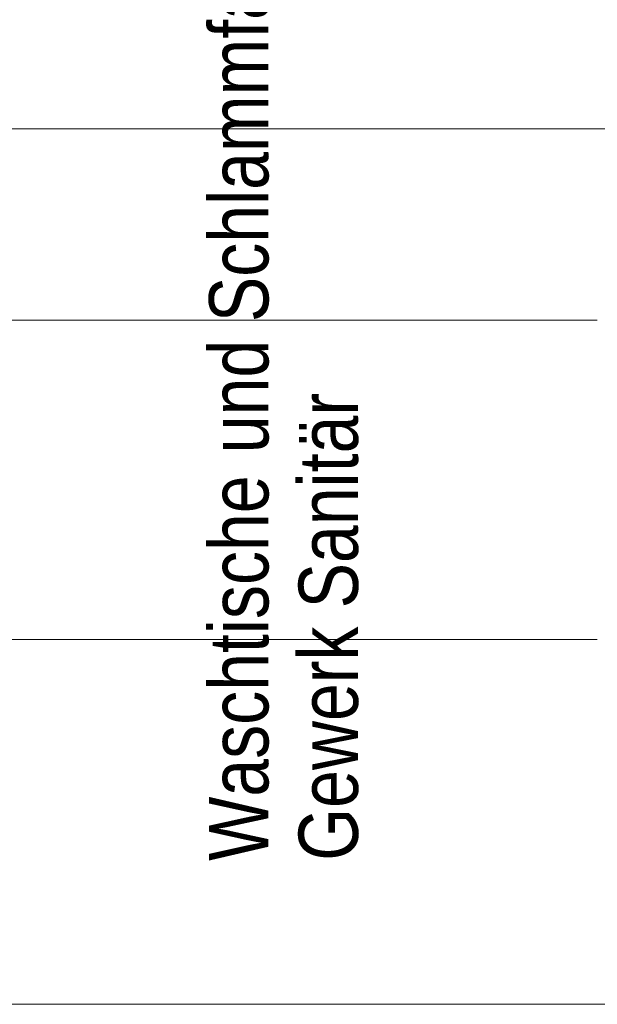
# Model space of a CAD drawing. Extents: x -620 to 300, y 62 to 1162.
# Tile 62 of 93: x -438 to -422, y 658 to 686. Entities that reach past the tile are written whole.
import ezdxf

# ---------------------------------------------------------------- set-up
doc = ezdxf.new("R2010")
doc.units = 0
doc.layers.get('0').update_dxf_attribs({"lineweight": 13})
doc.layers.add('30 -34 Innenwände- 11 Durchbruch', color=4, linetype='Continuous', lineweight=9, true_color=0x00ffff)
doc.layers.add('30 -35 Decken- 11 Durchbruch', color=5, linetype='Continuous', lineweight=15, true_color=0x0000ff)
doc.layers.add('40 -47 Nutzungspez. Anlagen -2 Fachräume', color=7, linetype='Continuous', lineweight=13)
doc.styles.get("Standard").update_dxf_attribs({"font": 'ARIALN.TTF'})

# ---------------------------------------------------------------- blocks, each defined once
blk = doc.blocks.new('Referenz-A06G94JV8I')
at = {"layer": '30 -34 Innenwände- 11 Durchbruch', "color": 0, "linetype": 'Continuous', "lineweight": -2, "ltscale": 0.13}
for p, q in [((-400.985, 682.904), (-449.923, 682.904)), ((-401.092, 657.823), (-445.444, 657.823))]:
    blk.add_line(p, q, dxfattribs=at)
at = {"layer": '30 -35 Decken- 11 Durchbruch', "color": 0, "linetype": 'Continuous', "lineweight": -2, "ltscale": 0.13}
for p, q in [((-444.98, 677.418), (-421.76, 677.418)), ((-444.977, 668.272), (-421.76, 668.272))]:
    blk.add_line(p, q, dxfattribs=at)
at = {"layer": '40 -47 Nutzungspez. Anlagen -2 Fachräume', "color": 0, "linetype": 'Continuous', "lineweight": -2, "ltscale": 0.13, "char_height": 1.7, "attachment_point": 1, "rotation": 90}
for s, insert in [('{\\fArial Narrow;Schlammfang}', (-432.874, 677.364)), ('{\\fArial Narrow;und}', (-432.874, 673.607)), ('{\\fArial Narrow;Sanitär}', (-430.309, 669.165)), ('{\\fArial Narrow;Waschtische}', (-432.874, 661.933)), ('{\\fArial Narrow;Gewerk}', (-430.309, 661.933))]:
    blk.add_mtext(s, dxfattribs=dict(at, insert=insert))

msp = doc.modelspace()

# ---------------------------------------------------------------- block references
at = {"color": 8, "lineweight": 13, "ltscale": 0.13, "true_color": 0x808080}
msp.add_blockref('Referenz-A06G94JV8I', (0, 0), dxfattribs=at)

doc.saveas('drawing.dxf')
